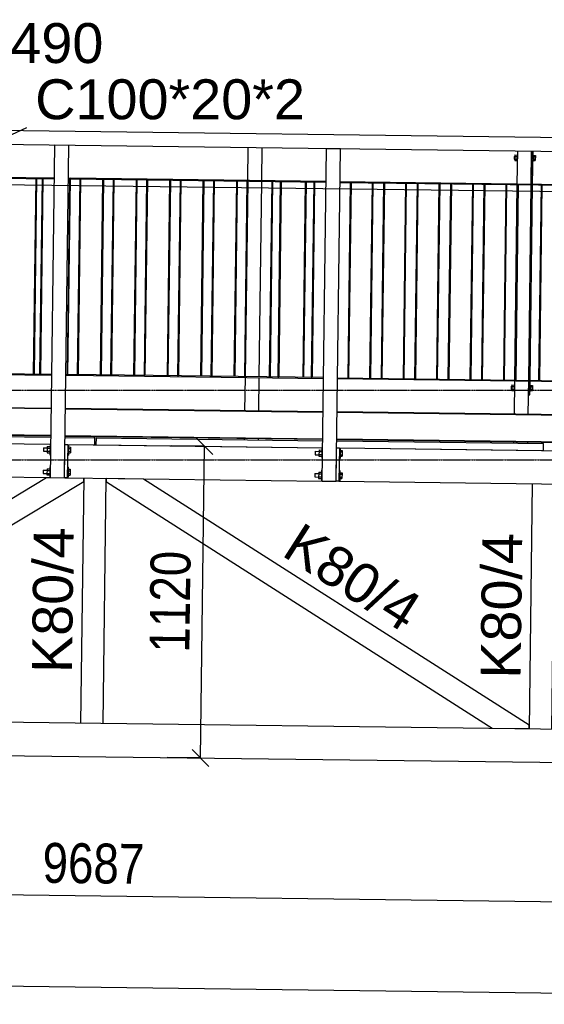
# Model space of a CAD drawing. Header units: millimetres. Extents: x -32861 to 254386, y 0 to 15445.
# Tile 20 of 67: x 122199 to 124082, y 7920 to 11456. Entities that reach past the tile are written whole.
import ezdxf

# ---------------------------------------------------------------- set-up
doc = ezdxf.new("R2010")
doc.units = ezdxf.units.MM
doc.linetypes.add('DXK_LINE_DOT3', pattern=[5.9187, 2.979, -0.9799, 0.9799, -0.9799])
doc.styles.add('Arial', font='ARIAL.TTF', dxfattribs={"height": 0.2})
doc.styles.add('Arial Narrow', font='ARIALN.TTF', dxfattribs={"height": 0.2})

# ---------------------------------------------------------------- blocks, each defined once
blk = doc.blocks.new('Part-53955 - 19489')
at = {"color": 7}
for p, q in [((123745, 10866.5), (123736, 10164.5)), ((123748, 10866.5), (123739, 10164.5)), ((123748, 10866.5), (123745, 10866.5)), ((123739, 10164.5), (123736, 10164.5))]:
    blk.add_line(p, q, dxfattribs=at)
blk = doc.blocks.new('Part-53163 - 19489')
at = {"color": 7}
for p, q in [((122364.6, 10182), (122372, 10181.9)), ((122364.6, 10179), (122372, 10178.9))]:
    blk.add_line(p, q, dxfattribs=at)
blk = doc.blocks.new('Part-53931 - 19489')
at = {"color": 7}
for p, q in [((123334.8, 9798.1), (123336.3, 9918.1)), ((123336.3, 9918.1), (123346.3, 9918)), ((123346.3, 9918), (123344.8, 9798)), ((123344.8, 9798), (123334.8, 9798.1))]:
    blk.add_line(p, q, dxfattribs=at)
blk = doc.blocks.new('Part-19705 - 19489')
at = {"color": 7}
for p, q in [((122474, 9929.1), (122474.3, 9954.1)), ((122474.3, 9954.1), (123286.6, 9943.7)), ((123336.6, 9943.1), (124079.2, 9933.7)), ((122474, 9929.1), (123286.3, 9918.7)), ((123346.3, 9918), (124078.9, 9908.7)), ((124078.9, 9908.7), (124079.2, 9933.7))]:
    blk.add_line(p, q, dxfattribs=at)
blk = doc.blocks.new('Part-19653 - 19489')
at = {"color": 7}
for p, q in [((120864.1, 9949.5), (120864.4, 9974.5)), ((120864.4, 9974.5), (121336.8, 9968.5)), ((120864.1, 9949.5), (121336.5, 9943.5)), ((121386.8, 9967.9), (122311.7, 9956.1)), ((121396.5, 9942.8), (122311.4, 9931.1)), ((122361.7, 9955.5), (122469.3, 9954.1)), ((122469, 9929.1), (122469.3, 9954.1)), ((122371.4, 9930.4), (122469, 9929.1))]:
    blk.add_line(p, q, dxfattribs=at)
blk = doc.blocks.new('Part-53895 - 19489')
at = {"color": 7}
for p, q in [((122279.5, 10885.1), (122270.6, 10183.2)), ((122282.5, 10885.1), (122273.6, 10183.1)), ((122282.5, 10885.1), (122279.5, 10885.1)), ((122273.6, 10183.1), (122270.6, 10183.2))]:
    blk.add_line(p, q, dxfattribs=at)
blk = doc.blocks.new('Part-53219 - 19489')
at = {"color": 7}
for p, q in [((122849.2, 10175.8), (122858.1, 10877.8)), ((122852.2, 10175.8), (122861.1, 10877.7))]:
    blk.add_line(p, q, dxfattribs=at)
blk = doc.blocks.new('Part-53961 - 19489')
at = {"color": 7}
for p, q in [((123385, 10871.1), (123376.1, 10169.1)), ((123388, 10871), (123379.1, 10169.1)), ((123388, 10871), (123385, 10871.1)), ((123379.1, 10169.1), (123376.1, 10169.1))]:
    blk.add_line(p, q, dxfattribs=at)
blk = doc.blocks.new('Bolt-53500 - 19489')
at = {"color": 7}
for p, q in [((123973, 10964.4), (123972.9, 10955.1)), ((123973, 10965.1), (123973, 10964.4)), ((123973, 10965.1), (123975.8, 10965.1)), ((123975.9, 10969.9), (123975.7, 10950.2)), ((123975.8, 10965), (123983.8, 10964.9)), ((123975.9, 10969.9), (123983.9, 10969.8)), ((123983.9, 10970), (123983.6, 10950)), ((123983.9, 10970), (123985.9, 10969.9)), ((124035.8, 10964.3), (124036, 10964.3)), ((124041.1, 10969.2), (124043.1, 10969.2)), ((124043.1, 10969.2), (124042.8, 10949.2)), ((124043, 10963.5), (124049.4, 10963.5)), ((124043.1, 10967.9), (124049.5, 10967.8)), ((124049.5, 10967.8), (124049.3, 10950.5)), ((123972.9, 10955.1), (123975.7, 10955.1)), ((123975.7, 10955.2), (123983.7, 10955.1)), ((123975.7, 10950.2), (123983.7, 10950.1)), ((123983.6, 10950), (123985.6, 10949.9)), ((124035.7, 10954.3), (124035.9, 10954.3)), ((124040.8, 10949.2), (124042.8, 10949.2)), ((124042.9, 10954.9), (124049.3, 10954.8)), ((124042.9, 10950.5), (124049.3, 10950.5))]:
    blk.add_line(p, q, dxfattribs=at)
blk = doc.blocks.new('Part-53223 - 19489')
at = {"color": 7}
for p, q in [((122378.1, 10883.9), (122369.2, 10181.9)), ((122372.2, 10181.9), (122381.1, 10883.8)), ((122380.9, 10883.8), (122378.1, 10883.9)), ((122369.2, 10181.9), (122372, 10181.9))]:
    blk.add_line(p, q, dxfattribs=at)
blk = doc.blocks.new('Part-53147 - 19489')
at = {"color": 7}
for p, q in [((123984.6, 10866.4), (123986.1, 10984.9)), ((124034.6, 10865.8), (124036.1, 10984.3)), ((123975.6, 10161.5), (123984.5, 10863.4)), ((124025.6, 10160.9), (124034.5, 10862.8)), ((123974.1, 10040), (123975.6, 10158.5)), ((124024.1, 10039.4), (124025.6, 10157.9)), ((123972.7, 9935), (123972.8, 9940)), ((124022.7, 9934.4), (124022.8, 9939.4))]:
    blk.add_line(p, q, dxfattribs=at)
blk = doc.blocks.new('Part-53220 - 19489')
at = {"color": 7}
for p, q in [((122729.2, 10177.3), (122738.1, 10879.3)), ((122732.2, 10177.3), (122741.1, 10879.3))]:
    blk.add_line(p, q, dxfattribs=at)
blk = doc.blocks.new('Bolt-53932 - 19489')
at = {"color": 7}
for p, q in [((123259.1, 9904.8), (123259, 9893.6)), ((123259.2, 9905.6), (123259.1, 9904.8)), ((123259.2, 9905.6), (123273.2, 9905.4)), ((123273.2, 9910.4), (123272.9, 9888.4)), ((123273.1, 9904.9), (123283.1, 9904.8)), ((123273.2, 9910.4), (123283.2, 9910.3)), ((123283.3, 9917.8), (123282.8, 9880.8)), ((123283.3, 9917.8), (123286.3, 9917.7)), ((123346.3, 9917), (123349.3, 9916.9)), ((123349.3, 9916.9), (123348.8, 9879.9)), ((123349.1, 9903.6), (123356.6, 9903.5)), ((123349.2, 9908.8), (123356.7, 9908.7)), ((123356.7, 9908.7), (123356.4, 9888)), ((123259, 9893.6), (123273, 9893.4)), ((123272.9, 9888.4), (123282.9, 9888.3)), ((123273, 9893.9), (123283, 9893.8)), ((123282.8, 9880.8), (123285.8, 9880.7)), ((123345.8, 9880), (123348.8, 9879.9)), ((123348.9, 9888.1), (123356.4, 9888)), ((123349, 9893.2), (123356.5, 9893.1)), ((123282.3, 9837.8), (123281.8, 9800.8)), ((123282.3, 9837.8), (123285.3, 9837.7)), ((123345.3, 9837), (123348.3, 9836.9)), ((123348.3, 9836.9), (123347.8, 9800)), ((123258.1, 9824.8), (123258, 9813.6)), ((123258, 9813.6), (123272, 9813.4)), ((123258.1, 9825.6), (123258.1, 9824.8)), ((123258.1, 9825.6), (123272.1, 9825.4)), ((123272.2, 9830.4), (123271.9, 9808.4)), ((123271.9, 9808.4), (123281.9, 9808.3)), ((123272, 9813.9), (123282, 9813.8)), ((123272.1, 9824.9), (123282.1, 9824.8)), ((123272.2, 9830.4), (123282.2, 9830.3)), ((123281.8, 9800.8), (123284.8, 9800.8)), ((123344.8, 9800), (123347.8, 9800)), ((123347.9, 9808.1), (123355.4, 9808)), ((123348, 9813.2), (123355.5, 9813.2)), ((123348.1, 9823.6), (123355.6, 9823.5)), ((123348.2, 9828.8), (123355.7, 9828.7)), ((123355.7, 9828.7), (123355.4, 9808))]:
    blk.add_line(p, q, dxfattribs=at)
blk = doc.blocks.new('Part-53952 - 19489')
at = {"color": 7}
for p, q in [((123339.5, 10169.6), (124264.4, 10157.8)), ((123339.5, 10166.6), (124264.4, 10154.8))]:
    blk.add_line(p, q, dxfattribs=at)
blk = doc.blocks.new('Part-53148 - 19489')
at = {"color": 7}
for p, q in [((123018, 10878.7), (123019.5, 10997.2)), ((123068, 10878.1), (123069.5, 10996.6)), ((123009, 10173.8), (123017.9, 10875.7)), ((123059, 10173.2), (123067.9, 10875.1)), ((123007.5, 10052.3), (123009, 10170.8)), ((123057.5, 10051.7), (123059, 10170.2)), ((123006.1, 9947.3), (123006.2, 9952.3)), ((123056.1, 9946.7), (123056.2, 9951.7))]:
    blk.add_line(p, q, dxfattribs=at)
blk = doc.blocks.new('Part-53211 - 19489')
at = {"color": 7}
for p, q in [((123815.8, 10163.5), (123824.7, 10865.5)), ((123818.8, 10163.5), (123827.7, 10865.4))]:
    blk.add_line(p, q, dxfattribs=at)
blk = doc.blocks.new('Part-20259 - 19489')
at = {"color": 7}
for p, q in [((121396.5, 9942.8), (122311.4, 9931.1)), ((122371.4, 9930.4), (123286.3, 9918.7)), ((123346.3, 9918), (124261.2, 9906.3)), ((121395, 9822.8), (122309.9, 9811.1)), ((122369.9, 9810.4), (123284.8, 9798.8)), ((123344.8, 9798), (124259.7, 9786.4))]:
    blk.add_line(p, q, dxfattribs=at)
blk = doc.blocks.new('Part-53212 - 19489')
at = {"color": 7}
for p, q in [((123695.8, 10165.1), (123704.7, 10867)), ((123698.8, 10165), (123707.7, 10867))]:
    blk.add_line(p, q, dxfattribs=at)
blk = doc.blocks.new('GridLine-21671 - 19489')
at = {"color": 6, "linetype": 'DXK_LINE_DOT3'}
blk.add_line((107475.6, 10125), (131043.5, 10125), dxfattribs=at)
blk = doc.blocks.new('Part-53923 - 19489')
at = {"color": 7}
for p, q in [((122774.4, 10878.8), (122765.5, 10176.9)), ((122777.4, 10878.8), (122768.5, 10176.8)), ((122777.4, 10878.8), (122774.4, 10878.8)), ((122768.5, 10176.8), (122765.5, 10176.9))]:
    blk.add_line(p, q, dxfattribs=at)
blk = doc.blocks.new('Part-53281 - 19489')
at = {"color": 7}
for p, q in [((122373.5, 10883.9), (122380.9, 10883.8)), ((122373.6, 10886.9), (122381, 10886.8))]:
    blk.add_line(p, q, dxfattribs=at)
blk = doc.blocks.new('Part-53498 - 19489')
at = {"color": 7}
for p, q in [((124034.8, 10865.8), (124036.3, 10984.3)), ((124039.8, 10865.7), (124041.3, 10984.2)), ((124025.8, 10160.9), (124034.7, 10862.8)), ((124030.8, 10160.8), (124039.7, 10862.7)), ((124025.1, 10108.4), (124025.8, 10157.9)), ((124030.1, 10108.3), (124030.8, 10157.8)), ((124025.1, 10108.4), (124030.1, 10108.3))]:
    blk.add_line(p, q, dxfattribs=at)
blk = doc.blocks.new('Part-21104 - 19489')
at = {"color": 7}
for p, q in [((122295.9, 9810.3), (120890.1, 8961.7)), ((121022.9, 8948.4), (122428.8, 9797.1)), ((122429, 9808.6), (122295.9, 9810.3)), ((122428.8, 9797.1), (122429, 9808.6)), ((120890.1, 8961.7), (120889.9, 8950.1)), ((120889.9, 8950.1), (121022.9, 8948.4))]:
    blk.add_line(p, q, dxfattribs=at)
blk = doc.blocks.new('Part-20453 - 19489')
at = {"color": 7}
for p, q in [((122418.8, 8929.7), (122430, 9809.6)), ((122498.8, 8928.7), (122510, 9808.6))]:
    blk.add_line(p, q, dxfattribs=at)
blk = doc.blocks.new('Part-20456 - 19489')
at = {"color": 7}
for p, q in [((124028.7, 8909.2), (124039.8, 9789.2)), ((124108.6, 8908.2), (124119.8, 9788.1))]:
    blk.add_line(p, q, dxfattribs=at)
blk = doc.blocks.new('Part-20493 - 19489')
at = {"color": 7}
for p, q in [((119269, 8969.7), (127263.2, 8868.1)), ((116143.7, 8889.5), (127311.9, 8747.5))]:
    blk.add_line(p, q, dxfattribs=at)
blk = doc.blocks.new('Part-53224 - 19489')
at = {"color": 7}
for p, q in [((122249.2, 10183.4), (122258.1, 10885.4)), ((122252.2, 10183.4), (122261.1, 10885.4))]:
    blk.add_line(p, q, dxfattribs=at)
blk = doc.blocks.new('Part-53960 - 19489')
at = {"color": 7}
for p, q in [((123348.4, 10871.5), (124273.4, 10859.8)), ((123348.5, 10874.5), (124273.4, 10862.8))]:
    blk.add_line(p, q, dxfattribs=at)
blk = doc.blocks.new('Part-53954 - 19489')
at = {"color": 7}
for p, q in [((123625, 10868), (123616, 10166.1)), ((123628, 10868), (123619, 10166)), ((123628, 10868), (123625, 10868)), ((123619, 10166), (123616, 10166.1))]:
    blk.add_line(p, q, dxfattribs=at)
blk = doc.blocks.new('Part-53217 - 19489')
at = {"color": 7}
for p, q in [((123095.8, 10172.7), (123104.8, 10874.6)), ((123098.8, 10172.6), (123107.8, 10874.6))]:
    blk.add_line(p, q, dxfattribs=at)
blk = doc.blocks.new('Part-53138 - 19489')
at = {"color": 7}
for p, q in [((120375.9, 11080.8), (120375.2, 11030.8)), ((120375.9, 11080.8), (124325.5, 11030.6)), ((120375.2, 11030.8), (124324.9, 10980.6)), ((124325.5, 11030.6), (124324.9, 10980.6))]:
    blk.add_line(p, q, dxfattribs=at)
blk = doc.blocks.new('Part-21107 - 19489')
at = {"color": 7}
for p, q in [((122510.8, 9796), (122511, 9807.6)), ((122510.8, 9796), (123894.7, 8911.9)), ((122644, 9805.9), (122511, 9807.6)), ((124027.8, 8921.8), (122644, 9805.9)), ((123894.7, 8911.9), (124027.7, 8910.2)), ((124027.7, 8910.2), (124027.8, 8921.8))]:
    blk.add_line(p, q, dxfattribs=at)
blk = doc.blocks.new('Part-53216 - 19489')
at = {"color": 7}
for p, q in [((123215.8, 10171.2), (123224.8, 10873.1)), ((123218.8, 10171.1), (123227.8, 10873.1))]:
    blk.add_line(p, q, dxfattribs=at)
blk = doc.blocks.new('GridLine-21668 - 19489')
at = {"color": 6, "linetype": 'DXK_LINE_DOT3'}
blk.add_line((107475.6, 9875), (131044, 9875), dxfattribs=at)
blk = doc.blocks.new('Bolt-53900 - 19489')
at = {"color": 7}
for p, q in [((122284.2, 9917.2), (122284.1, 9906)), ((122284.1, 9906), (122298.1, 9905.8)), ((122284.2, 9918), (122284.2, 9917.2)), ((122284.2, 9918), (122298.2, 9917.8)), ((122298.3, 9922.8), (122298, 9900.8)), ((122298.1, 9906.3), (122308.1, 9906.2)), ((122298.2, 9917.3), (122308.2, 9917.2)), ((122298.3, 9922.8), (122308.3, 9922.6)), ((122308.4, 9930.2), (122307.9, 9893.2)), ((122308.4, 9930.2), (122311.4, 9930.1)), ((122371.4, 9929.4), (122374.4, 9929.3)), ((122374.4, 9929.3), (122373.9, 9892.3)), ((122374.1, 9905.6), (122381.6, 9905.5)), ((122374.2, 9916), (122381.7, 9915.9)), ((122374.3, 9921.2), (122381.8, 9921.1)), ((122381.8, 9921.1), (122381.5, 9900.4)), ((122298, 9900.8), (122308, 9900.7)), ((122307.9, 9893.2), (122310.9, 9893.1)), ((122370.9, 9892.4), (122373.9, 9892.3)), ((122374, 9900.4), (122381.5, 9900.4)), ((122283.2, 9837.2), (122283.1, 9826)), ((122283.2, 9838), (122283.2, 9837.2)), ((122283.2, 9838), (122297.2, 9837.8)), ((122297.3, 9842.8), (122297, 9820.8)), ((122297.2, 9837.3), (122307.2, 9837.2)), ((122297.3, 9842.8), (122307.3, 9842.7)), ((122307.4, 9850.2), (122306.9, 9813.2)), ((122307.4, 9850.2), (122310.4, 9850.1)), ((122370.4, 9849.4), (122373.4, 9849.3)), ((122373.4, 9849.3), (122372.9, 9812.3)), ((122373.2, 9836), (122380.7, 9835.9)), ((122373.3, 9841.2), (122380.8, 9841.1)), ((122380.8, 9841.1), (122380.5, 9820.4)), ((122283.1, 9826), (122297.1, 9825.8)), ((122297, 9820.8), (122307, 9820.7)), ((122297.1, 9826.3), (122307.1, 9826.2)), ((122306.9, 9813.2), (122309.9, 9813.1)), ((122369.9, 9812.4), (122372.9, 9812.3)), ((122373, 9820.5), (122380.5, 9820.4)), ((122373.1, 9825.6), (122380.6, 9825.5))]:
    blk.add_line(p, q, dxfattribs=at)
blk = doc.blocks.new('Part-53209 - 19489')
at = {"color": 7}
for p, q in [((124062.5, 10160.4), (124071.4, 10862.3)), ((124065.5, 10160.4), (124074.4, 10862.3))]:
    blk.add_line(p, q, dxfattribs=at)
blk = doc.blocks.new('Part-53210 - 19489')
at = {"color": 7}
for p, q in [((123935.8, 10162), (123944.7, 10863.9)), ((123938.8, 10162), (123947.7, 10863.9))]:
    blk.add_line(p, q, dxfattribs=at)
blk = doc.blocks.new('Part-53213 - 19489')
at = {"color": 7}
for p, q in [((123575.8, 10166.6), (123584.7, 10868.5)), ((123578.8, 10166.5), (123587.7, 10868.5))]:
    blk.add_line(p, q, dxfattribs=at)
blk = doc.blocks.new('Part-53214 - 19489')
at = {"color": 7}
for p, q in [((123455.8, 10168.1), (123464.7, 10870.1)), ((123458.8, 10168.1), (123467.7, 10870))]:
    blk.add_line(p, q, dxfattribs=at)
blk = doc.blocks.new('Part-53218 - 19489')
at = {"color": 7}
for p, q in [((122969.2, 10174.3), (122978.1, 10876.2)), ((122972.2, 10174.3), (122981.1, 10876.2))]:
    blk.add_line(p, q, dxfattribs=at)
blk = doc.blocks.new('Part-53221 - 19489')
at = {"color": 7}
for p, q in [((122609.2, 10178.9), (122618.1, 10880.8)), ((122612.2, 10178.8), (122621.1, 10880.8))]:
    blk.add_line(p, q, dxfattribs=at)
blk = doc.blocks.new('Part-53222 - 19489')
at = {"color": 7}
for p, q in [((122489.2, 10180.4), (122498.1, 10882.3)), ((122492.2, 10180.4), (122501.1, 10882.3))]:
    blk.add_line(p, q, dxfattribs=at)
blk = doc.blocks.new('Bolt-53499 - 19489')
at = {"color": 7}
for p, q in [((123962.5, 10138.5), (123962.4, 10129.2)), ((123962.4, 10129.2), (123965.2, 10129.1)), ((123962.5, 10139.2), (123962.5, 10138.5)), ((123962.5, 10139.2), (123965.3, 10139.1)), ((123965.4, 10143.9), (123965.2, 10124.3)), ((123965.2, 10129.2), (123973.2, 10129.1)), ((123965.2, 10124.3), (123973.2, 10124.2)), ((123965.3, 10139), (123973.3, 10138.9)), ((123965.4, 10143.9), (123973.4, 10143.8)), ((123973.4, 10144), (123973.1, 10124)), ((123973.1, 10124), (123975.1, 10124)), ((123973.4, 10144), (123975.4, 10144)), ((124025.2, 10128.4), (124025.4, 10128.4)), ((124025.3, 10138.4), (124025.5, 10138.4)), ((124030.3, 10123.3), (124032.3, 10123.3)), ((124030.6, 10143.3), (124032.6, 10143.3)), ((124032.6, 10143.3), (124032.3, 10123.3)), ((124032.4, 10128.9), (124038.8, 10128.9)), ((124032.4, 10124.6), (124038.8, 10124.5)), ((124032.5, 10137.6), (124038.9, 10137.5)), ((124032.6, 10141.9), (124039, 10141.9)), ((124039, 10141.9), (124038.8, 10124.5))]:
    blk.add_line(p, q, dxfattribs=at)
blk = doc.blocks.new('Part-53888 - 19489')
at = {"color": 7}
for p, q in [((121389.6, 10191.4), (122314.6, 10179.6)), ((121389.7, 10194.4), (122314.6, 10182.6))]:
    blk.add_line(p, q, dxfattribs=at)
blk = doc.blocks.new('Part-53699 - 19489')
at = {"color": 7}
for p, q in [((120093.2, 10089.4), (120092, 9989.4)), ((120093.2, 10089.4), (120093.3, 10089.3)), ((120163.3, 10088.5), (120363.2, 10085.9)), ((120163.3, 10086.5), (120363.2, 10083.9)), ((120413.2, 10085.3), (121338.1, 10073.5)), ((120413.2, 10083.3), (121338.1, 10071.5)), ((121388.1, 10072.9), (122313.1, 10061.1)), ((121388.1, 10070.9), (122313, 10059.1)), ((122363, 10058.5), (123288, 10046.7)), ((122363.1, 10060.5), (123288, 10048.7)), ((123337.9, 10046.1), (124262.9, 10034.3)), ((123338, 10048.1), (124262.9, 10036.3)), ((120092, 9989.4), (120092.1, 9989.4)), ((120162.1, 9990.5), (120362, 9987.9)), ((120162.1, 9988.5), (120361.9, 9985.9)), ((120411.9, 9985.3), (121336.9, 9973.5)), ((120412, 9987.3), (121336.9, 9975.5)), ((121386.9, 9974.9), (122311.8, 9963.1)), ((121386.9, 9972.9), (122311.8, 9961.1)), ((122361.8, 9962.5), (123286.7, 9950.7)), ((122361.8, 9960.5), (123286.7, 9948.7)), ((123336.7, 9950.1), (124261.7, 9938.3)), ((123336.7, 9948.1), (124261.6, 9936.3))]:
    blk.add_line(p, q, dxfattribs=at)
blk = doc.blocks.new('Part-53887 - 19489')
at = {"color": 7}
for p, q in [((122309.9, 9811.1), (122325.1, 11006.1)), ((122325.1, 11006.1), (122375.1, 11005.4)), ((122359.9, 9810.5), (122375.1, 11005.4)), ((122309.9, 9811.1), (122359.9, 9810.5))]:
    blk.add_line(p, q, dxfattribs=at)
blk = doc.blocks.new('Part-53896 - 19489')
at = {"color": 7}
for p, q in [((121398.6, 10899.3), (122323.6, 10887.6)), ((121398.6, 10896.3), (122323.5, 10884.6))]:
    blk.add_line(p, q, dxfattribs=at)
blk = doc.blocks.new('Part-53899 - 19489')
at = {"color": 7}
for p, q in [((122359.9, 9810.5), (122361.4, 9930.5)), ((122361.4, 9930.5), (122371.4, 9930.4)), ((122371.4, 9930.4), (122369.9, 9810.4)), ((122369.9, 9810.4), (122359.9, 9810.5))]:
    blk.add_line(p, q, dxfattribs=at)
blk = doc.blocks.new('Part-53919 - 19489')
at = {"color": 7}
for p, q in [((123284.8, 9798.8), (123300, 10993.7)), ((123300, 10993.7), (123350, 10993)), ((123334.8, 9798.1), (123350, 10993)), ((123284.8, 9798.8), (123334.8, 9798.1))]:
    blk.add_line(p, q, dxfattribs=at)
blk = doc.blocks.new('Part-53920 - 19489')
at = {"color": 7}
for p, q in [((123289.5, 10170.2), (122372, 10181.9)), ((122372, 10181.9), (122372, 10178.9)), ((122372, 10178.9), (123289.5, 10167.2))]:
    blk.add_line(p, q, dxfattribs=at)
blk = doc.blocks.new('Part-53921 - 19489')
at = {"color": 7}
for p, q in [((122534.5, 10881.9), (122525.5, 10179.9)), ((122537.5, 10881.8), (122528.5, 10179.9)), ((122537.5, 10881.8), (122534.5, 10881.9)), ((122528.5, 10179.9), (122525.5, 10179.9))]:
    blk.add_line(p, q, dxfattribs=at)
blk = doc.blocks.new('Part-53922 - 19489')
at = {"color": 7}
for p, q in [((122654.4, 10880.4), (122645.5, 10178.4)), ((122657.4, 10880.3), (122648.5, 10178.4)), ((122657.4, 10880.3), (122654.4, 10880.4)), ((122648.5, 10178.4), (122645.5, 10178.4))]:
    blk.add_line(p, q, dxfattribs=at)
blk = doc.blocks.new('Part-53924 - 19489')
at = {"color": 7}
for p, q in [((122894.4, 10877.3), (122885.5, 10175.4)), ((122897.4, 10877.3), (122888.5, 10175.3)), ((122897.4, 10877.3), (122894.4, 10877.3)), ((122888.5, 10175.3), (122885.5, 10175.4))]:
    blk.add_line(p, q, dxfattribs=at)
blk = doc.blocks.new('Part-53925 - 19489')
at = {"color": 7}
for p, q in [((123014.4, 10875.8), (123005.5, 10173.8)), ((123017.4, 10875.7), (123008.5, 10173.8)), ((123017.4, 10875.7), (123014.4, 10875.8)), ((123008.5, 10173.8), (123005.5, 10173.8))]:
    blk.add_line(p, q, dxfattribs=at)
blk = doc.blocks.new('Part-53926 - 19489')
at = {"color": 7}
for p, q in [((123134.4, 10874.3), (123125.5, 10172.3)), ((123137.4, 10874.2), (123128.5, 10172.3)), ((123137.4, 10874.2), (123134.4, 10874.3)), ((123128.5, 10172.3), (123125.5, 10172.3))]:
    blk.add_line(p, q, dxfattribs=at)
blk = doc.blocks.new('Part-53927 - 19489')
at = {"color": 7}
for p, q in [((123254.4, 10872.7), (123245.5, 10170.8)), ((123257.4, 10872.7), (123248.5, 10170.7)), ((123257.4, 10872.7), (123254.4, 10872.7)), ((123248.5, 10170.7), (123245.5, 10170.8))]:
    blk.add_line(p, q, dxfattribs=at)
blk = doc.blocks.new('Part-53928 - 19489')
at = {"color": 7}
for p, q in [((122381, 10886.8), (122380.9, 10883.8)), ((122380.9, 10883.8), (123298.4, 10872.2)), ((123298.5, 10875.2), (122381, 10886.8))]:
    blk.add_line(p, q, dxfattribs=at)
blk = doc.blocks.new('Part-53929 - 19489')
at = {"color": 7}
for p, q in [((122414.5, 10883.4), (122405.5, 10181.5)), ((122417.5, 10883.4), (122408.5, 10181.4)), ((122417.5, 10883.4), (122414.5, 10883.4)), ((122408.5, 10181.4), (122405.5, 10181.5))]:
    blk.add_line(p, q, dxfattribs=at)
blk = doc.blocks.new('Part-53953 - 19489')
at = {"color": 7}
for p, q in [((123505, 10869.5), (123496.1, 10167.6)), ((123508, 10869.5), (123499.1, 10167.6)), ((123508, 10869.5), (123505, 10869.5)), ((123499.1, 10167.6), (123496.1, 10167.6))]:
    blk.add_line(p, q, dxfattribs=at)
blk = doc.blocks.new('Part-53956 - 19489')
at = {"color": 7}
for p, q in [((123865, 10865), (123856, 10163)), ((123867.9, 10864.9), (123859, 10163)), ((123867.9, 10864.9), (123865, 10865)), ((123859, 10163), (123856, 10163))]:
    blk.add_line(p, q, dxfattribs=at)
blk = doc.blocks.new('Part-53957 - 19489')
at = {"color": 7}
for p, q in [((123984.9, 10863.4), (123976, 10161.5)), ((123987.9, 10863.4), (123979, 10161.5)), ((123987.9, 10863.4), (123984.9, 10863.4)), ((123979, 10161.5), (123976, 10161.5))]:
    blk.add_line(p, q, dxfattribs=at)
blk = doc.blocks.new('StraightDimension-21332 - 19489')
at = {"color": 174}
blk.add_line((117619.3, 8370.6), (127305.6, 8247.5), dxfattribs=at)
at = {"color": 30, "style": 'Arial Narrow'}
blk.add_text('9687', height=143.16, rotation=359.2723, dxfattribs=at).set_placement((122280.6, 8356.4))
blk = doc.blocks.new('StraightDimension-21402 - 19489')
at = {"color": 174}
blk.add_line((116101.4, 8061.9), (127301.4, 7919.5), dxfattribs=at)
blk = doc.blocks.new('StraightDimension-21561 - 19489')
at = {"color": 174}
for p, q in [((122892, 9893.8), (122832.8, 9954.5)), ((122862.2, 9924.1), (122742.4, 9925.7)), ((122848.1, 8804.2), (122862.4, 9924.1)), ((122848, 8804.2), (122728.2, 8805.7)), ((122818.5, 8834.6), (122877.8, 8773.8))]:
    blk.add_line(p, q, dxfattribs=at)
at = {"color": 30, "style": 'Arial Narrow'}
blk.add_text('1120', height=143.16, rotation=89.2726, dxfattribs=at).set_placement((122807.9, 9182.4))
blk = doc.blocks.new('StraightDimension-21586 - 19489')
at = {"color": 174}
blk.add_line((109581.6, 11023.8), (128427.5, 10784.2), dxfattribs=at)
blk = doc.blocks.new('Mark-55332 - 19489')
at = {"color": 136}
for p, q in [((119421.5, 9987.6), (121590.4, 11270.3)), ((119516.4, 10072.7), (119421.5, 9987.6)), ((119421.5, 9987.6), (119541.8, 10029.7))]:
    blk.add_line(p, q, dxfattribs=at)
at = {"color": 30, "style": 'Arial'}
blk.add_text('BL25*490', height=143.26, dxfattribs=at).set_placement((121620.4, 11300.3))
blk = doc.blocks.new('Mark-20451 - 19489')
at = {"color": 30, "style": 'Arial'}
blk.add_text('K80/4', height=143.26, rotation=89.2726, dxfattribs=at).set_placement((122386.1, 9108.7))
blk = doc.blocks.new('Mark-20454 - 19489')
at = {"color": 30, "style": 'Arial'}
blk.add_text('K80/4', height=143.26, rotation=89.2726, dxfattribs=at).set_placement((123995.9, 9088.3))
blk = doc.blocks.new('Mark-21105 - 19489')
at = {"color": 30, "style": 'Arial'}
blk.add_text('K80/4', height=143.26, rotation=327.4273, dxfattribs=at).set_placement((123134.4, 9534.1))
blk = doc.blocks.new('Mark-55354 - 19489')
at = {"color": 136}
for p, q in [((120097.6, 10088.8), (122224.8, 11068.4)), ((120200.7, 10163.8), (120097.6, 10088.8)), ((120097.6, 10088.8), (120221.6, 10118.4))]:
    blk.add_line(p, q, dxfattribs=at)
at = {"color": 30, "style": 'Arial'}
blk.add_text('C100*20*2', height=143.26, dxfattribs=at).set_placement((122254.8, 11098.4))

msp = doc.modelspace()

# ---------------------------------------------------------------- block references
for name in ['Mark-55332 - 19489', 'Mark-55354 - 19489', 'StraightDimension-21586 - 19489', 'Part-53138 - 19489', 'Part-53887 - 19489', 'Part-53148 - 19489', 'Part-53919 - 19489', 'Part-53147 - 19489', 'Bolt-53500 - 19489', 'Part-53498 - 19489', 'Part-53896 - 19489', 'Part-53224 - 19489', 'Part-53895 - 19489', 'Part-53223 - 19489', 'Part-53281 - 19489', 'Part-53928 - 19489', 'Part-53929 - 19489', 'Part-53222 - 19489', 'Part-53921 - 19489', 'Part-53221 - 19489', 'Part-53922 - 19489', 'Part-53220 - 19489', 'Part-53923 - 19489', 'Part-53219 - 19489', 'Part-53924 - 19489', 'Part-53218 - 19489', 'Part-53925 - 19489', 'Part-53217 - 19489', 'Part-53926 - 19489', 'Part-53216 - 19489', 'Part-53927 - 19489', 'Part-53960 - 19489', 'Part-53961 - 19489', 'Part-53214 - 19489', 'Part-53953 - 19489', 'Part-53213 - 19489', 'Part-53954 - 19489', 'Part-53212 - 19489', 'Part-53955 - 19489', 'Part-53211 - 19489', 'Part-53956 - 19489', 'Part-53210 - 19489', 'Part-53957 - 19489', 'Part-53209 - 19489', 'GridLine-21671 - 19489', 'Part-53888 - 19489', 'Part-53163 - 19489', 'Part-53920 - 19489', 'Part-53952 - 19489', 'Bolt-53499 - 19489', 'Part-53699 - 19489', 'Part-20259 - 19489', 'GridLine-21668 - 19489', 'Part-19653 - 19489', 'Part-19705 - 19489', 'StraightDimension-21561 - 19489', 'Bolt-53900 - 19489', 'Part-53899 - 19489', 'Bolt-53932 - 19489', 'Part-53931 - 19489', 'Part-21104 - 19489', 'Part-20453 - 19489', 'Part-21107 - 19489', 'Part-20456 - 19489', 'Mark-21105 - 19489', 'Mark-20451 - 19489', 'Mark-20454 - 19489', 'Part-20493 - 19489', 'StraightDimension-21402 - 19489', 'StraightDimension-21332 - 19489']:
    msp.add_blockref(name, (0, 0))

doc.saveas('drawing.dxf')
